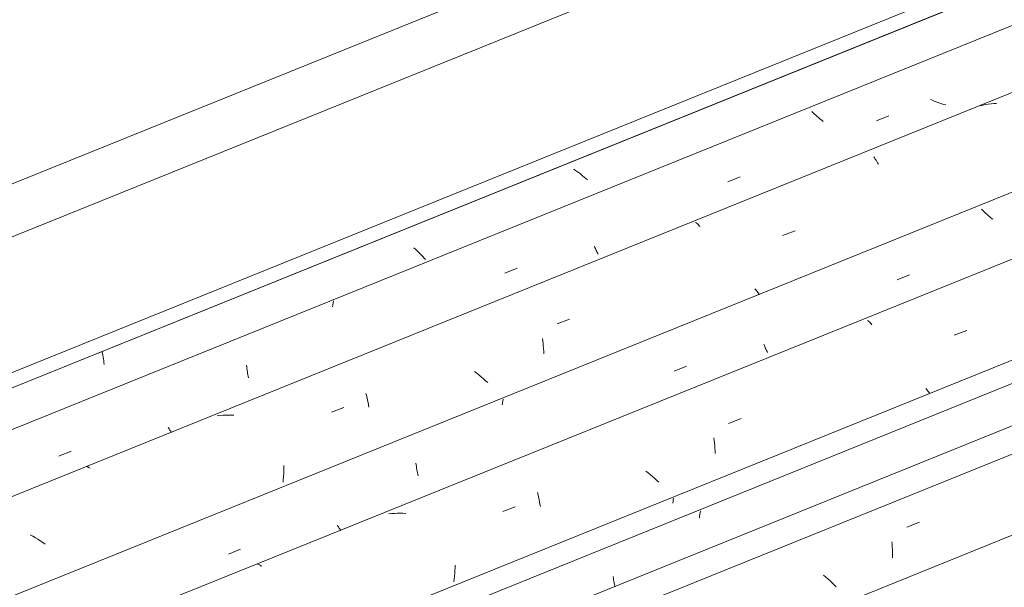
# Model space of a CAD drawing. Header units: metres. Extents: x -15.1 to 0.1, y 4 to 14.1.
# Tile 16 of 67: x -11.001 to -10.251, y 11.195 to 11.628. Entities that reach past the tile are written whole.
import ezdxf

# ---------------------------------------------------------------- set-up
doc = ezdxf.new("R2010")
doc.units = ezdxf.units.M
doc.layers.add('A-GLAZ-CWMG', color=7, linetype='Continuous', lineweight=5)
doc.layers.add('A-ROOF-OTLN', color=7, linetype='Continuous', lineweight=5)

# ---------------------------------------------------------------- blocks, each defined once
blk = doc.blocks.new('FP_98-ISO_01')
at = {"layer": 'A-GLAZ-CWMG'}
blk.add_line((-8.68776, 11.92622), (-12.4446, 10.40791), dxfattribs=at)
blk = doc.blocks.new('FP_99-ISO_01')
at = {"layer": 'A-GLAZ-CWMG', "color": 9, "true_color": 0xc0c0c0}
for p, q in [((-10.48257, 11.25346), (-10.4828, 11.25211)), ((-10.4832, 11.24942), (-10.48336, 11.24808)), ((-10.48301, 11.25076), (-10.4832, 11.24942)), ((-10.4828, 11.25211), (-10.48301, 11.25076)), ((-10.54894, 11.20362), (-10.5488, 11.20234)), ((-10.5488, 11.20234), (-10.54864, 11.20108)), ((-10.54864, 11.20108), (-10.54846, 11.19984)), ((-10.54846, 11.19984), (-10.54827, 11.19863)), ((-10.54827, 11.19863), (-10.54806, 11.19744)), ((-10.54806, 11.19744), (-10.54783, 11.19628)), ((-10.54783, 11.19628), (-10.5477, 11.19565))]:
    blk.add_line(p, q, dxfattribs=at)
blk = doc.blocks.new('Rectangular Mullion - Telha Fibrocimento - Ondulada-V87-ISO_01')
at = {"layer": 'A-GLAZ-CWMG'}
blk.add_line((-6.2425, 12.96811), (-12.49926, 10.43947), dxfattribs=at)
for name in ['FP_98-ISO_01', 'FP_99-ISO_01']:
    blk.add_blockref(name, (0, 0), dxfattribs=at)
blk = doc.blocks.new('FP_105-ISO_01')
at = {"layer": 'A-GLAZ-CWMG'}
blk.add_line((-8.6124, 11.97813), (-12.47377, 10.41758), dxfattribs=at)
at = {"layer": 'A-GLAZ-CWMG', "color": 9, "true_color": 0xc0c0c0}
for p, q in [((-10.32529, 11.24118), (-10.31583, 11.24486)), ((-10.33678, 11.22984), (-10.33663, 11.22786)), ((-10.33663, 11.22786), (-10.3365, 11.22585)), ((-10.3365, 11.22585), (-10.33641, 11.22382)), ((-10.33641, 11.22382), (-10.33635, 11.22176)), ((-10.33635, 11.22176), (-10.33633, 11.21969)), ((-10.33633, 11.21969), (-10.33634, 11.2176)), ((-10.38708, 11.20305), (-10.38874, 11.20447)), ((-10.38545, 11.2016), (-10.38708, 11.20305)), ((-10.38386, 11.20013), (-10.38545, 11.2016)), ((-10.38231, 11.19865), (-10.38386, 11.20013)), ((-10.38079, 11.19714), (-10.38231, 11.19865)), ((-10.37932, 11.19563), (-10.38079, 11.19714))]:
    blk.add_line(p, q, dxfattribs=at)
blk = doc.blocks.new('FP_106-ISO_01')
at = {"layer": 'A-GLAZ-CWMG', "color": 9, "true_color": 0xc0c0c0}
for p, q in [((-10.50339, 11.26063), (-10.50357, 11.25933)), ((-10.50319, 11.26194), (-10.50339, 11.26063)), ((-10.50297, 11.26325), (-10.50319, 11.26194))]:
    blk.add_line(p, q, dxfattribs=at)
blk = doc.blocks.new('FP_107-ISO_01')
at = {"layer": 'A-GLAZ-CWMG'}
blk.add_line((-6.3242, 13.02998), (-12.60325, 10.49233), dxfattribs=at)
at = {"layer": 'A-GLAZ-CWMG', "color": 9, "true_color": 0xc0c0c0}
for p, q in [((-10.35536, 11.39855), (-10.35481, 11.39814)), ((-10.35481, 11.39814), (-10.35425, 11.39766)), ((-10.35425, 11.39766), (-10.35368, 11.39712)), ((-10.35368, 11.39712), (-10.3531, 11.39653)), ((-10.3531, 11.39653), (-10.35251, 11.39587)), ((-10.35251, 11.39587), (-10.35192, 11.39515)), ((-10.28925, 11.38731), (-10.27979, 11.391)), ((-10.30989, 11.34541), (-10.31091, 11.34661)), ((-10.30889, 11.3442), (-10.30989, 11.34541)), ((-10.30792, 11.34298), (-10.30889, 11.3442)), ((-10.46109, 11.32016), (-10.45164, 11.32385)), ((-10.47231, 11.30909), (-10.47207, 11.30718)), ((-10.47207, 11.30718), (-10.47187, 11.30524)), ((-10.47187, 11.30524), (-10.47169, 11.30327)), ((-10.47169, 11.30327), (-10.47155, 11.30127)), ((-10.47155, 11.30127), (-10.47144, 11.29925)), ((-10.47144, 11.29925), (-10.47137, 11.2972)), ((-10.52231, 11.28244), (-10.52405, 11.2838)), ((-10.5206, 11.28105), (-10.52231, 11.28244)), ((-10.51893, 11.27964), (-10.5206, 11.28105)), ((-10.51729, 11.2782), (-10.51893, 11.27964)), ((-10.51568, 11.27674), (-10.51729, 11.2782)), ((-10.51412, 11.27526), (-10.51568, 11.27674)), ((-10.60653, 11.26738), (-10.60612, 11.26571)), ((-10.60612, 11.26571), (-10.60573, 11.264)), ((-10.60573, 11.264), (-10.60537, 11.26225)), ((-10.60537, 11.26225), (-10.60503, 11.26046)), ((-10.63297, 11.25295), (-10.62352, 11.25665)), ((-10.60503, 11.26046), (-10.60472, 11.25863)), ((-10.60472, 11.25863), (-10.60444, 11.25677)), ((-10.71773, 11.25146), (-10.71986, 11.25124)), ((-10.71559, 11.25161), (-10.71773, 11.25146)), ((-10.71344, 11.2517), (-10.71559, 11.25161)), ((-10.71128, 11.25173), (-10.71344, 11.2517)), ((-10.70912, 11.2517), (-10.71128, 11.25173)), ((-10.70695, 11.25161), (-10.70912, 11.2517)), ((-10.81973, 11.21301), (-10.81925, 11.21288)), ((-10.81925, 11.21288), (-10.81874, 11.21268)), ((-10.81874, 11.21268), (-10.81822, 11.21243)), ((-10.81822, 11.21243), (-10.81769, 11.21212)), ((-10.81769, 11.21212), (-10.81715, 11.21175)), ((-10.81715, 11.21175), (-10.81659, 11.21132)), ((-10.66936, 11.21015), (-10.66945, 11.20802)), ((-10.66931, 11.21226), (-10.66936, 11.21015)), ((-10.66995, 11.20156), (-10.6702, 11.19939)), ((-10.66974, 11.20372), (-10.66995, 11.20156)), ((-10.66958, 11.20588), (-10.66974, 11.20372)), ((-10.66945, 11.20802), (-10.66958, 11.20588))]:
    blk.add_line(p, q, dxfattribs=at)
blk = doc.blocks.new('FP_108-ISO_01')
at = {"layer": 'A-GLAZ-CWMG', "color": 9, "true_color": 0xc0c0c0}
for p, q in [((-10.26752, 11.48231), (-10.26849, 11.48331)), ((-10.26652, 11.48132), (-10.26752, 11.48231)), ((-10.26549, 11.48033), (-10.26652, 11.48132)), ((-10.26443, 11.47936), (-10.26549, 11.48033)), ((-10.26336, 11.47839), (-10.26443, 11.47936)), ((-10.26225, 11.47743), (-10.26336, 11.47839)), ((-10.26112, 11.47649), (-10.26225, 11.47743)), ((-10.25997, 11.47556), (-10.26112, 11.47649)), ((-10.33268, 11.42954), (-10.32334, 11.43338)), ((-10.43421, 11.38038), (-10.43389, 11.37948)), ((-10.43389, 11.37948), (-10.43356, 11.37862)), ((-10.43356, 11.37862), (-10.43322, 11.37779)), ((-10.43322, 11.37779), (-10.43288, 11.377)), ((-10.43288, 11.377), (-10.43253, 11.37624)), ((-10.43253, 11.37624), (-10.43218, 11.37552)), ((-10.43218, 11.37552), (-10.43183, 11.37484)), ((-10.43183, 11.37484), (-10.43147, 11.37419)), ((-10.50245, 11.35983), (-10.49312, 11.36367)), ((-10.63326, 11.33576), (-10.63345, 11.33433)), ((-10.63305, 11.33719), (-10.63326, 11.33576)), ((-10.63281, 11.33862), (-10.63305, 11.33719)), ((-10.69913, 11.28987), (-10.69899, 11.28858)), ((-10.69899, 11.28858), (-10.69884, 11.28731)), ((-10.69884, 11.28731), (-10.69867, 11.28607)), ((-10.69867, 11.28607), (-10.69848, 11.28486)), ((-10.69848, 11.28486), (-10.69827, 11.28367)), ((-10.69827, 11.28367), (-10.69805, 11.2825)), ((-10.69805, 11.2825), (-10.69781, 11.28137)), ((-10.69781, 11.28137), (-10.69756, 11.28026)), ((-10.7589, 11.24248), (-10.75854, 11.24184)), ((-10.75854, 11.24184), (-10.75819, 11.24125)), ((-10.75819, 11.24125), (-10.75783, 11.24069)), ((-10.75783, 11.24069), (-10.75748, 11.24017)), ((-10.75748, 11.24017), (-10.75713, 11.23969)), ((-10.75713, 11.23969), (-10.75678, 11.23925)), ((-10.75678, 11.23925), (-10.75643, 11.23885)), ((-10.75643, 11.23885), (-10.7561, 11.23849)), ((-10.84196, 11.22048), (-10.83263, 11.22431))]:
    blk.add_line(p, q, dxfattribs=at)
blk = doc.blocks.new('FP_109-ISO_01')
at = {"layer": 'A-GLAZ-CWMG'}
blk.add_line((-6.45373, 13.10454), (-12.73255, 10.56698), dxfattribs=at)
at = {"layer": 'A-GLAZ-CWMG', "color": 9, "true_color": 0xc0c0c0}
for p, q in [((-10.26761, 11.56249), (-10.26968, 11.56202)), ((-10.26552, 11.56289), (-10.26761, 11.56249)), ((-10.26341, 11.56324), (-10.26552, 11.56289)), ((-10.26129, 11.56352), (-10.26341, 11.56324)), ((-10.25916, 11.56373), (-10.26129, 11.56352)), ((-10.25702, 11.56389), (-10.25916, 11.56373)), ((-10.35058, 11.52303), (-10.34999, 11.52227)), ((-10.34999, 11.52227), (-10.3494, 11.52146)), ((-10.3494, 11.52146), (-10.3488, 11.52059)), ((-10.3488, 11.52059), (-10.34821, 11.51966)), ((-10.34821, 11.51966), (-10.34762, 11.51868)), ((-10.34762, 11.51868), (-10.34703, 11.51763)), ((-10.48623, 11.47312), (-10.48569, 11.47276)), ((-10.48569, 11.47276), (-10.48513, 11.47234)), ((-10.48513, 11.47234), (-10.48457, 11.47186)), ((-10.48457, 11.47186), (-10.48399, 11.47132)), ((-10.48399, 11.47132), (-10.48341, 11.47072)), ((-10.48341, 11.47072), (-10.48283, 11.47005)), ((-10.41994, 11.46313), (-10.41049, 11.46683)), ((-10.43996, 11.42127), (-10.44119, 11.42269)), ((-10.43876, 11.41984), (-10.43996, 11.42127)), ((-10.43759, 11.41841), (-10.43876, 11.41984)), ((-10.59175, 11.39588), (-10.5823, 11.39958)), ((-10.6029, 11.38489), (-10.60264, 11.38301)), ((-10.60264, 11.38301), (-10.60241, 11.38109)), ((-10.60241, 11.38109), (-10.60221, 11.37914)), ((-10.60221, 11.37914), (-10.60204, 11.37716)), ((-10.60204, 11.37716), (-10.60191, 11.37515)), ((-10.60191, 11.37515), (-10.60181, 11.37312)), ((-10.65281, 11.35829), (-10.65457, 11.35963)), ((-10.65107, 11.35692), (-10.65281, 11.35829)), ((-10.64938, 11.35552), (-10.65107, 11.35692)), ((-10.64771, 11.3541), (-10.64938, 11.35552)), ((-10.64609, 11.35265), (-10.64771, 11.3541)), ((-10.6445, 11.35119), (-10.64609, 11.35265)), ((-10.7372, 11.34294), (-10.73677, 11.3413)), ((-10.73677, 11.3413), (-10.73636, 11.33962)), ((-10.73636, 11.33962), (-10.73598, 11.3379)), ((-10.73598, 11.3379), (-10.73562, 11.33614)), ((-10.73562, 11.33614), (-10.73529, 11.33434)), ((-10.76359, 11.32857), (-10.75414, 11.33227)), ((-10.73529, 11.33434), (-10.73499, 11.3325)), ((-10.84846, 11.32608), (-10.85058, 11.32581)), ((-10.84633, 11.32628), (-10.84846, 11.32608)), ((-10.84418, 11.32642), (-10.84633, 11.32628)), ((-10.84203, 11.3265), (-10.84418, 11.32642)), ((-10.83987, 11.32651), (-10.84203, 11.3265)), ((-10.83771, 11.32647), (-10.83987, 11.32651)), ((-10.95036, 11.28734), (-10.94989, 11.28726)), ((-10.94989, 11.28726), (-10.9494, 11.28712)), ((-10.9494, 11.28712), (-10.94889, 11.28692)), ((-10.94889, 11.28692), (-10.94837, 11.28665)), ((-10.94837, 11.28665), (-10.94784, 11.28633)), ((-10.94784, 11.28633), (-10.94729, 11.28594)), ((-10.79974, 11.28389), (-10.79984, 11.28175)), ((-10.79967, 11.286), (-10.79974, 11.28389)), ((-10.79965, 11.28811), (-10.79967, 11.286)), ((-10.80017, 11.27745), (-10.80039, 11.27528)), ((-10.79998, 11.2796), (-10.80017, 11.27745)), ((-10.79984, 11.28175), (-10.79998, 11.2796)), ((-10.99089, 11.23423), (-10.99284, 11.23535)), ((-10.98897, 11.23307), (-10.99089, 11.23423)), ((-10.98707, 11.23187), (-10.98897, 11.23307)), ((-10.9852, 11.23064), (-10.98707, 11.23187)), ((-10.98337, 11.22937), (-10.9852, 11.23064)), ((-10.98156, 11.22807), (-10.98337, 11.22937))]:
    blk.add_line(p, q, dxfattribs=at)
blk = doc.blocks.new('FP_110-ISO_01')
at = {"layer": 'A-GLAZ-CWMG', "color": 9, "true_color": 0xc0c0c0}
for p, q in [((-10.30602, 11.56628), (-10.30743, 11.56692)), ((-10.30459, 11.56567), (-10.30602, 11.56628)), ((-10.30315, 11.56509), (-10.30459, 11.56567)), ((-10.3017, 11.56454), (-10.30315, 11.56509)), ((-10.30024, 11.56401), (-10.3017, 11.56454)), ((-10.29877, 11.56352), (-10.30024, 11.56401)), ((-10.29729, 11.56307), (-10.29877, 11.56352)), ((-10.2958, 11.56264), (-10.29729, 11.56307)), ((-10.3967, 11.55675), (-10.39769, 11.55775)), ((-10.39568, 11.55576), (-10.3967, 11.55675)), ((-10.39464, 11.55478), (-10.39568, 11.55576)), ((-10.39357, 11.55381), (-10.39464, 11.55478)), ((-10.39248, 11.55285), (-10.39357, 11.55381)), ((-10.34847, 11.55061), (-10.33913, 11.55445)), ((-10.39136, 11.55189), (-10.39248, 11.55285)), ((-10.39022, 11.55096), (-10.39136, 11.55189)), ((-10.38906, 11.55003), (-10.39022, 11.55096)), ((-10.46166, 11.50415), (-10.45232, 11.50798)), ((-10.56316, 11.45509), (-10.56284, 11.4542)), ((-10.56284, 11.4542), (-10.56251, 11.45335)), ((-10.56251, 11.45335), (-10.56217, 11.45254)), ((-10.56217, 11.45254), (-10.56182, 11.45176)), ((-10.56182, 11.45176), (-10.56147, 11.45102)), ((-10.56147, 11.45102), (-10.56112, 11.45031)), ((-10.56112, 11.45031), (-10.56077, 11.44964)), ((-10.56077, 11.44964), (-10.56041, 11.44901)), ((-10.63144, 11.43447), (-10.62211, 11.4383)), ((-10.76224, 11.41195), (-10.76246, 11.41039)), ((-10.76198, 11.41352), (-10.76224, 11.41195)), ((-10.76246, 11.41039), (-10.76265, 11.40883)), ((-10.82819, 11.36445), (-10.82805, 11.36317)), ((-10.82805, 11.36317), (-10.82789, 11.36192)), ((-10.82789, 11.36192), (-10.82771, 11.36069)), ((-10.82771, 11.36069), (-10.82751, 11.35948)), ((-10.82751, 11.35948), (-10.8273, 11.3583)), ((-10.8273, 11.3583), (-10.82707, 11.35715)), ((-10.82707, 11.35715), (-10.82683, 11.35602)), ((-10.82683, 11.35602), (-10.82657, 11.35493)), ((-10.88787, 11.31731), (-10.88752, 11.31668)), ((-10.88752, 11.31668), (-10.88716, 11.3161)), ((-10.88716, 11.3161), (-10.88681, 11.31555)), ((-10.88681, 11.31555), (-10.88646, 11.31504)), ((-10.88646, 11.31504), (-10.88611, 11.31458)), ((-10.88611, 11.31458), (-10.88576, 11.31415)), ((-10.88576, 11.31415), (-10.88542, 11.31376)), ((-10.88542, 11.31376), (-10.88508, 11.31341)), ((-10.97098, 11.29518), (-10.96164, 11.29901))]:
    blk.add_line(p, q, dxfattribs=at)
blk = doc.blocks.new('FP_111-ISO_01')
at = {"layer": 'A-GLAZ-CWMG', "color": 9, "true_color": 0xc0c0c0}
for p, q in [((-10.57756, 11.51282), (-10.57894, 11.51377)), ((-10.57619, 11.51185), (-10.57756, 11.51282)), ((-10.57485, 11.51086), (-10.57619, 11.51185)), ((-10.57354, 11.50984), (-10.57485, 11.51086)), ((-10.57225, 11.5088), (-10.57354, 11.50984)), ((-10.57098, 11.50775), (-10.57225, 11.5088)), ((-10.56974, 11.50667), (-10.57098, 11.50775)), ((-10.56853, 11.50558), (-10.56974, 11.50667)), ((-10.69959, 11.45284), (-10.7008, 11.45393)), ((-10.6984, 11.45174), (-10.69959, 11.45284)), ((-10.69724, 11.45062), (-10.6984, 11.45174)), ((-10.69611, 11.44949), (-10.69724, 11.45062)), ((-10.69501, 11.44835), (-10.69611, 11.44949)), ((-10.69394, 11.4472), (-10.69501, 11.44835)), ((-10.6929, 11.44604), (-10.69394, 11.4472)), ((-10.69189, 11.44488), (-10.6929, 11.44604)), ((-10.93815, 11.37459), (-10.93786, 11.3733)), ((-10.93786, 11.3733), (-10.93758, 11.37197)), ((-10.93758, 11.37197), (-10.93733, 11.37061)), ((-10.93733, 11.37061), (-10.93709, 11.36923)), ((-10.93709, 11.36923), (-10.93688, 11.36782)), ((-10.93688, 11.36782), (-10.93669, 11.36639)), ((-10.93669, 11.36639), (-10.93652, 11.36493))]:
    blk.add_line(p, q, dxfattribs=at)
blk = doc.blocks.new('Rectangular Mullion - Telha Fibrocimento - Ondulada-V100-ISO_01')
at = {"layer": 'A-GLAZ-CWMG'}
for p, q in [((-6.52167, 13.12818), (-12.7773, 10.59999)), ((-6.39234, 13.05338), (-12.64784, 10.52525)), ((-6.26234, 12.97809), (-12.5176, 10.45005)), ((-8.65948, 11.8758), (-12.38159, 10.37153))]:
    blk.add_line(p, q, dxfattribs=at)
for name in ['FP_111-ISO_01', 'FP_109-ISO_01', 'FP_110-ISO_01', 'FP_107-ISO_01', 'FP_108-ISO_01', 'FP_105-ISO_01', 'FP_106-ISO_01']:
    blk.add_blockref(name, (0, 0), dxfattribs=at)

msp = doc.modelspace()

# ---------------------------------------------------------------- linework, layer by layer
at = {"layer": 'A-ROOF-OTLN'}
for p, q in [((-12.82883, 10.62257), (-6.78372, 13.06567)), ((-12.80966, 10.61868), (-6.7783, 13.05622)), ((-12.80948, 10.61857), (-6.7793, 13.05563)), ((-12.96023, 10.71307), (-10.41936, 11.73995)), ((-12.93406, 10.68333), (-10.5022, 11.66615))]:
    msp.add_line(p, q, dxfattribs=at)

# ---------------------------------------------------------------- block references
at = {"layer": 'A-GLAZ-CWMG'}
for name in ['Rectangular Mullion - Telha Fibrocimento - Ondulada-V100-ISO_01', 'Rectangular Mullion - Telha Fibrocimento - Ondulada-V87-ISO_01']:
    msp.add_blockref(name, (0, 0), dxfattribs=at)

doc.saveas('drawing.dxf')
